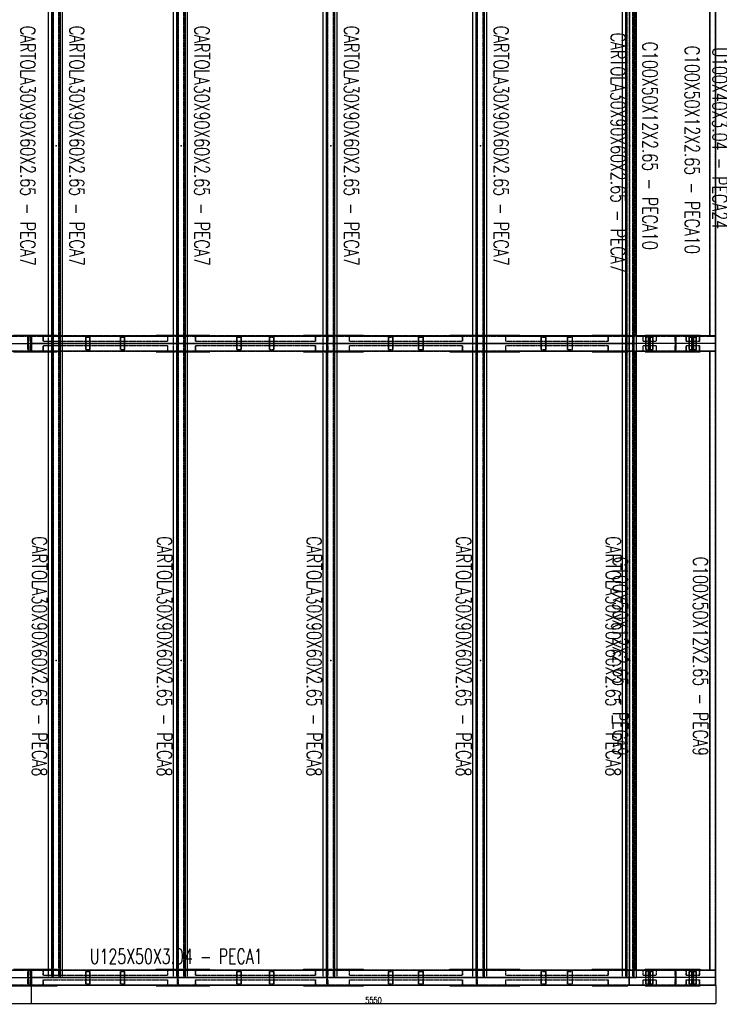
# Model space of a CAD drawing. Header units: feet. Extents: x -13577 to 173285, y -65833 to 34873.
# Tile 54 of 127: x 23670 to 29341, y 525 to 8500. Entities that reach past the tile are written whole.
import ezdxf
from ezdxf.enums import TextEntityAlignment as Align

# ---------------------------------------------------------------- set-up
doc = ezdxf.new("R2010")
doc.units = ezdxf.units.FT
doc.header["$LTSCALE"] = 10
doc.header["$MEASUREMENT"] = 0
doc.linetypes.add('HIDDEN', pattern=[0.375, 0.25, -0.125])
doc.layers.get('0').update_dxf_attribs({"linetype": 'CONTINUOUS'})
for name, color, linetype in [('FORIR', 4, 'CONTINUOUS'), ('G', 3, 'CONTINUOUS'), ('TR', 6, 'HIDDEN'), ('TXT1', 7, 'CONTINUOUS')]:
    doc.layers.add(name, color=color, linetype=linetype)
doc.styles.add('1', font='romans.shx', dxfattribs={"width": 0.7, "height": 50})
doc.dimstyles.get("Standard").update_dxf_attribs({"dimtxt": 50, "dimasz": 1, "dimexe": 1, "dimexo": 1, "dimgap": 1, "dimtad": 1, "dimdec": 0, "dimdsep": 46, "dimtxsty": '1', "dimblk": 'ARCHTICK', "dimcen": 3, "dimclrd": 1, "dimclre": 1, "dimclrt": 3, "dimadec": 0, "dimazin": 0, "dimtfac": 1, "dimtdec": 0, "dimtix": 1, "dimtmove": 0, "dimatfit": 3, "dimfxl": 0, "dimtolj": 1, "dimarcsym": 0})

# ---------------------------------------------------------------- blocks, each defined once
blk = doc.blocks.new('3D_INFOM')
blk.add_point((0, 0))
at = {"layer": 'FORIR', "flags": 1}
for tag, p in [('MARK', (7.55, -4.31)), ('NUM_DIS', (7.55, -11.68)), ('NOT_PEZ', (45.73, -11.68)), ('QTA_PEZ', (7.55, -18.55)), ('TIP_PEZ', (45.73, -18.55)), ('TRA_PEZ', (7.55, -26.33)), ('COS_PEZ', (45.73, -26.33)), ('DES_PEZ', (7.55, -33.75))]:
    blk.add_attdef(tag, p, '', height=5, dxfattribs=at)
blk = doc.blocks.new('_ArchTick')
at = {"color": 0, "linetype": 'ByBlock', "const_width": 0.15}
blk.add_lwpolyline([(-0.5, -0.5), (0.5, 0.5)], dxfattribs=at)

msp = doc.modelspace()

# ---------------------------------------------------------------- linework, layer by layer
for p, q in [((18913.2, 5878.7), (23763.2, 5878.7)), ((18913.2, 5878.7), (23763.2, 5878.7)), ((22550.7, 5878.7), (23763.2, 5878.7)), ((23763.2, 5878.7), (24975.7, 5878.7)), ((23763.2, 5878.7), (23763.2, 5878.7)), ((23763.2, 5878.7), (28613.2, 5878.7)), ((28613.2, 5878.7), (23763.2, 5878.7)), ((24975.7, 5878.7), (26188.2, 5878.7)), ((24975.7, 5878.7), (24975.7, 5878.7)), ((26188.2, 5878.7), (27400.7, 5878.7)), ((26188.2, 5878.7), (26188.2, 5878.7)), ((27400.7, 5878.7), (28613.2, 5878.7)), ((27400.7, 5878.7), (27400.7, 5878.7)), ((28963.2, 5878.7), (28613.2, 5878.7)), ((29313.2, 5878.7), (28613.2, 5878.7)), ((29313.2, 5878.7), (28613.2, 5878.7)), ((28963.2, 5878.7), (28963.2, 5878.7)), ((29313.2, 5878.7), (28963.2, 5878.7)), ((18913.2, 741.2), (23763.2, 741.2)), ((18913.2, 741.2), (23763.2, 741.2)), ((22550.7, 741.2), (23763.2, 741.2)), ((23763.2, 741.2), (24975.7, 741.2)), ((23763.2, 741.2), (23763.2, 741.2)), ((23763.2, 741.2), (28613.2, 741.2)), ((28613.2, 741.2), (23763.2, 741.2)), ((24975.7, 741.2), (26188.2, 741.2)), ((24975.7, 741.2), (24975.7, 741.2)), ((26188.2, 741.2), (27400.7, 741.2)), ((26188.2, 741.2), (26188.2, 741.2)), ((27400.7, 741.2), (28613.2, 741.2)), ((27400.7, 741.2), (27400.7, 741.2)), ((28963.2, 741.2), (28613.2, 741.2)), ((29313.2, 741.2), (28613.2, 741.2)), ((29313.2, 741.2), (28613.2, 741.2)), ((28963.2, 741.2), (28963.2, 741.2)), ((29313.2, 741.2), (28963.2, 741.2))]:
    msp.add_line(p, q)
at = {"layer": 'G'}
for p, q in [((29313.2, 678.7), (29313.2, 31756.2)), ((23940.4, 741.2), (23940.4, 31693.7)), ((24000.1, 741.2), (24000.1, 31693.7)), ((24953.8, 741.2), (24953.8, 31693.7)), ((25013.5, 741.2), (25013.5, 31693.7)), ((26166.3, 741.2), (26166.3, 31693.7)), ((26226, 741.2), (26226, 31693.7)), ((27378.8, 741.2), (27378.8, 31693.7)), ((27438.5, 741.2), (27438.5, 31693.7)), ((28591.3, 741.2), (28591.3, 31693.7)), ((28651, 741.2), (28651, 31693.7)), ((28669.2, 741.2), (28669.2, 31693.7)), ((23904.6, 5941.2), (23904.6, 9016.2)), ((23904.9, 5941.2), (23904.9, 9016.2)), ((23931.7, 5941.2), (23931.7, 9016.2)), ((24018.2, 5941.2), (24018.2, 9016.2)), ((24918.1, 5941.2), (24918.1, 9016.2)), ((24918.4, 5941.2), (24918.4, 9016.2)), ((24945.2, 5941.2), (24945.2, 9016.2)), ((25031.7, 5941.2), (25031.7, 9016.2)), ((26130.6, 5941.2), (26130.6, 9016.2)), ((26130.9, 5941.2), (26130.9, 9016.2)), ((26157.7, 5941.2), (26157.7, 9016.2)), ((26244.2, 5941.2), (26244.2, 9016.2)), ((27343.1, 5941.2), (27343.1, 9016.2)), ((27343.4, 5941.2), (27343.4, 9016.2)), ((27370.2, 5941.2), (27370.2, 9016.2)), ((27456.7, 5941.2), (27456.7, 9016.2)), ((28555.6, 5941.2), (28555.6, 9016.2)), ((28555.9, 5941.2), (28555.9, 9016.2)), ((28582.7, 5941.2), (28582.7, 9016.2)), ((29263.2, 5938.2), (29263.2, 9019.2)), ((23619.9, 5946.2), (23904.6, 5946.2)), ((23758.3, 5816.2), (23758.3, 5941.2)), ((23758.3, 5941.2), (23768.2, 5941.2)), ((23758.6, 5938.2), (23767.9, 5938.2)), ((23758.6, 5819.2), (23758.6, 5938.2)), ((23758.6, 5938), (23767.9, 5938)), ((23763.2, 5938.2), (23763.2, 5946.2)), ((23763.2, 5819.4), (23763.2, 5938)), ((23767.9, 5819.2), (23767.9, 5938.2)), ((23768.2, 5816.2), (23768.2, 5941.2)), ((24776.2, 5941.2), (24776.2, 5946.2)), ((24776.2, 5946.2), (24918.1, 5946.2)), ((24791.1, 5941.2), (24791.1, 5946.2)), ((25031.7, 5946.2), (25210.7, 5946.2)), ((25210.7, 5941.2), (25210.7, 5946.2)), ((25969.9, 5941.2), (25969.9, 5946.2)), ((25969.9, 5946.2), (26130.6, 5946.2)), ((25984.9, 5941.2), (25984.9, 5946.2)), ((26244.2, 5946.2), (26457.6, 5946.2)), ((26457.6, 5941.2), (26457.6, 5946.2)), ((27157.3, 5941.2), (27157.3, 5946.2)), ((27157.3, 5946.2), (27343.1, 5946.2)), ((27172.2, 5941.2), (27172.2, 5946.2)), ((27438.5, 5941.2), (28613.2, 5941.2)), ((27456.7, 5946.2), (27723.9, 5946.2)), ((27723.9, 5941.2), (27723.9, 5946.2)), ((28310.4, 5941.2), (28310.4, 5946.2)), ((28310.4, 5946.2), (28555.6, 5946.2)), ((28325.4, 5941.2), (28325.4, 5946.2)), ((28669.2, 5941.2), (29313.2, 5941.2)), ((28740.2, 5941.2), (28740.2, 5946.2)), ((28740.2, 5946.2), (29186.2, 5946.2)), ((28990.2, 5941.2), (28990.2, 5946.2)), ((29186.2, 5941.2), (29186.2, 5946.2)), ((29263.2, 5938.2), (29310.2, 5938.2)), ((29310.2, 5819.2), (29310.2, 5938.2)), ((23931.7, 5878.7), (24000.1, 5878.7)), ((24945.2, 5878.7), (25013.5, 5878.7)), ((26157.7, 5878.7), (26226, 5878.7)), ((27370.2, 5878.7), (27438.5, 5878.7)), ((28582.7, 5878.7), (28669.2, 5878.7)), ((23619.9, 5811.2), (23904.6, 5811.2)), ((23758.3, 5816.2), (23768.2, 5816.2)), ((23758.6, 5819.4), (23767.9, 5819.4)), ((23758.6, 5819.2), (23767.9, 5819.2)), ((23763.2, 5811.2), (23763.2, 5819.2)), ((23904.6, 803.7), (23904.6, 5816.2)), ((23904.9, 803.7), (23904.9, 5816.2)), ((23931.7, 803.7), (23931.7, 5816.2)), ((24018.2, 803.7), (24018.2, 5816.2)), ((24776.2, 5811.2), (24776.2, 5816.2)), ((24776.2, 5811.2), (24918.1, 5811.2)), ((24791.1, 5811.2), (24791.1, 5816.2)), ((24918.1, 803.7), (24918.1, 5816.2)), ((24918.4, 803.7), (24918.4, 5816.2)), ((24945.2, 803.7), (24945.2, 5816.2)), ((25031.7, 803.7), (25031.7, 5816.2)), ((25031.7, 5811.2), (25210.7, 5811.2)), ((25210.7, 5811.2), (25210.7, 5816.2)), ((25969.9, 5811.2), (25969.9, 5816.2)), ((25969.9, 5811.2), (26130.6, 5811.2)), ((25984.9, 5811.2), (25984.9, 5816.2)), ((26130.6, 803.7), (26130.6, 5816.2)), ((26130.9, 803.7), (26130.9, 5816.2)), ((26157.7, 803.7), (26157.7, 5816.2)), ((26244.2, 803.7), (26244.2, 5816.2)), ((26244.2, 5811.2), (26457.6, 5811.2)), ((26457.6, 5811.2), (26457.6, 5816.2)), ((27157.3, 5811.2), (27157.3, 5816.2)), ((27157.3, 5811.2), (27343.1, 5811.2)), ((27172.2, 5811.2), (27172.2, 5816.2)), ((27343.1, 803.7), (27343.1, 5816.2)), ((27343.4, 803.7), (27343.4, 5816.2)), ((27370.2, 803.7), (27370.2, 5816.2)), ((27438.5, 5816.2), (28613.2, 5816.2)), ((27456.7, 803.7), (27456.7, 5816.2)), ((27456.7, 5811.2), (27723.9, 5811.2)), ((27723.9, 5811.2), (27723.9, 5816.2)), ((28310.4, 5811.2), (28310.4, 5816.2)), ((28310.4, 5811.2), (28555.6, 5811.2)), ((28325.4, 5811.2), (28325.4, 5816.2)), ((28555.6, 803.7), (28555.6, 5816.2)), ((28555.9, 803.7), (28555.9, 5816.2)), ((28582.7, 803.7), (28582.7, 5816.2)), ((28669.2, 5816.2), (29313.2, 5816.2)), ((28740.2, 5811.2), (28740.2, 5816.2)), ((28740.2, 5811.2), (29186.2, 5811.2)), ((28990.2, 5811.2), (28990.2, 5816.2)), ((29186.2, 5811.2), (29186.2, 5816.2)), ((29263.2, 5819.2), (29310.2, 5819.2)), ((29263.2, 800.6), (29263.2, 5819.2)), ((23619.9, 808.7), (23904.6, 808.7)), ((23758.3, 678.7), (23758.3, 803.7)), ((23758.3, 803.7), (23768.2, 803.7)), ((23758.6, 681.7), (23758.6, 800.6)), ((23758.6, 800.6), (23767.9, 800.6)), ((23758.6, 800.5), (23767.9, 800.5)), ((23763.2, 800.6), (23763.2, 808.7)), ((23763.2, 681.9), (23763.2, 800.5)), ((23767.9, 681.7), (23767.9, 800.6)), ((23768.2, 678.7), (23768.2, 803.7)), ((24776.2, 808.7), (24918.1, 808.7)), ((24776.2, 803.7), (24776.2, 808.7)), ((24791.1, 803.7), (24791.1, 808.7)), ((25031.7, 808.7), (25210.7, 808.7)), ((25210.7, 803.7), (25210.7, 808.7)), ((25969.9, 808.7), (26130.6, 808.7)), ((25969.9, 803.7), (25969.9, 808.7)), ((25984.9, 803.7), (25984.9, 808.7)), ((26244.2, 808.7), (26457.6, 808.7)), ((26457.6, 803.7), (26457.6, 808.7)), ((27157.3, 808.7), (27343.1, 808.7)), ((27157.3, 803.7), (27157.3, 808.7)), ((27172.2, 803.7), (27172.2, 808.7)), ((27438.5, 803.7), (28613.2, 803.7)), ((27456.7, 808.7), (27723.9, 808.7)), ((27723.9, 803.7), (27723.9, 808.7)), ((28310.4, 808.7), (28555.6, 808.7)), ((28310.4, 803.7), (28310.4, 808.7)), ((28325.4, 803.7), (28325.4, 808.7)), ((28669.2, 803.7), (29313.2, 803.7)), ((28740.2, 808.7), (29186.2, 808.7)), ((28740.2, 803.7), (28740.2, 808.7)), ((28990.2, 803.7), (28990.2, 808.7)), ((29186.2, 803.7), (29186.2, 808.7)), ((29263.2, 800.6), (29310.2, 800.6)), ((29310.2, 681.7), (29310.2, 800.6)), ((23931.7, 741.2), (24000.1, 741.2)), ((24945.2, 741.2), (25013.5, 741.2)), ((26157.7, 741.2), (26226, 741.2)), ((27370.2, 741.2), (27438.5, 741.2)), ((28582.7, 741.2), (28669.2, 741.2)), ((28613.2, 678.7), (28613.2, 741.2)), ((28614.2, 678.7), (28614.2, 741.2)), ((18213.2, 678.7), (29313.2, 678.7)), ((23552.3, 673.7), (23974.2, 673.7)), ((23758.6, 681.9), (23767.9, 681.9)), ((23758.6, 681.7), (23767.9, 681.7)), ((23763.2, 673.7), (23763.2, 681.7)), ((23915.5, 673.7), (23915.5, 678.7)), ((23974.2, 673.7), (23974.2, 678.7)), ((24776.2, 673.7), (24776.2, 678.7)), ((24776.2, 673.7), (25210.7, 673.7)), ((24791.1, 673.7), (24791.1, 678.7)), ((25020, 673.7), (25020, 678.7)), ((25210.7, 673.7), (25210.7, 678.7)), ((25969.9, 673.7), (25969.9, 678.7)), ((25969.9, 673.7), (26457.6, 673.7)), ((25984.9, 673.7), (25984.9, 678.7)), ((26233.6, 673.7), (26233.6, 678.7)), ((26457.6, 673.7), (26457.6, 678.7)), ((27157.3, 673.7), (27157.3, 678.7)), ((27157.3, 673.7), (27723.9, 673.7)), ((27172.2, 673.7), (27172.2, 678.7)), ((27445.8, 673.7), (27445.8, 678.7)), ((27723.9, 673.7), (27723.9, 678.7)), ((28310.4, 673.7), (28310.4, 678.7)), ((28310.4, 673.7), (28599, 673.7)), ((28325.4, 673.7), (28325.4, 678.7)), ((28599, 673.7), (28599, 678.7)), ((28740.2, 673.7), (28740.2, 678.7)), ((28740.2, 673.7), (29186.2, 673.7)), ((28990.2, 673.7), (28990.2, 678.7)), ((29186.2, 673.7), (29186.2, 678.7)), ((29263.2, 681.7), (29310.2, 681.7)), ((29263.2, 678.7), (29263.2, 681.7))]:
    msp.add_line(p, q, dxfattribs=at)
at = {"layer": 'TR'}
for p, q in [((23934.4, 741.2), (23934.4, 31693.7)), ((23943.1, 741.2), (23943.1, 31693.7)), ((23988.1, 741.2), (23988.1, 31693.7)), ((23991.4, 741.2), (23991.4, 31693.7)), ((23996.7, 741.2), (23996.7, 31693.7)), ((24017.9, 741.2), (24017.9, 31693.7)), ((24947.9, 741.2), (24947.9, 31693.7)), ((24956.6, 741.2), (24956.6, 31693.7)), ((25001.6, 741.2), (25001.6, 31693.7)), ((25004.9, 741.2), (25004.9, 31693.7)), ((25010.2, 741.2), (25010.2, 31693.7)), ((25031.4, 741.2), (25031.4, 31693.7)), ((26160.4, 741.2), (26160.4, 31693.7)), ((26169.1, 741.2), (26169.1, 31693.7)), ((26214.1, 741.2), (26214.1, 31693.7)), ((26217.4, 741.2), (26217.4, 31693.7)), ((26222.7, 741.2), (26222.7, 31693.7)), ((26243.9, 741.2), (26243.9, 31693.7)), ((27372.9, 741.2), (27372.9, 31693.7)), ((27381.6, 741.2), (27381.6, 31693.7)), ((27426.6, 741.2), (27426.6, 31693.7)), ((27429.9, 741.2), (27429.9, 31693.7)), ((27435.2, 741.2), (27435.2, 31693.7)), ((27456.4, 741.2), (27456.4, 31693.7)), ((28585.4, 741.2), (28585.4, 31693.7)), ((28594.1, 741.2), (28594.1, 31693.7)), ((28613.2, 741.2), (28613.2, 31693.7)), ((28639.1, 741.2), (28639.1, 31693.7)), ((28642.4, 741.2), (28642.4, 31693.7)), ((28647.7, 741.2), (28647.7, 31693.7)), ((28668.9, 741.2), (28668.9, 31693.7)), ((28615.9, 5941.2), (28615.9, 9016.2)), ((28660.6, 5941.2), (28660.6, 9016.2)), ((28663.2, 5941.2), (28663.2, 9016.2)), ((29265.9, 5941.2), (29265.9, 9016.2)), ((29310.6, 5941.2), (29310.6, 9016.2)), ((18263.2, 5938.2), (23758.6, 5938.2)), ((20085.9, 5941.2), (23758.3, 5941.2)), ((23736.2, 5941.2), (23736.2, 5946.2)), ((23736.2, 5928.7), (23741.2, 5928.7)), ((23736.2, 5828.7), (23736.2, 5928.7)), ((23741.2, 5816.2), (23741.2, 5941.2)), ((23744.4, 5938), (23758.6, 5938)), ((23744.4, 5897.2), (23744.4, 5938)), ((23763.2, 5938), (23763.2, 5938.2)), ((23767.9, 5938.2), (29263.2, 5938.2)), ((23767.9, 5938), (23785.2, 5938)), ((23768.2, 5941.2), (27438.5, 5941.2)), ((23785.2, 5938), (23785.2, 5941.2)), ((23790.2, 5941.2), (23790.2, 5946.2)), ((23861.1, 5897.2), (23861.1, 5941.2)), ((23862.8, 5938), (24894, 5938)), ((23862.8, 5897.2), (23862.8, 5938)), ((23884.6, 5938), (23884.6, 5941.2)), ((23904.6, 5946.2), (23974.2, 5946.2)), ((23904.6, 5816.2), (23904.6, 5941.2)), ((23904.9, 5816.2), (23904.9, 5941.2)), ((23912.5, 5941.2), (23912.5, 5946.2)), ((23915.5, 5941.2), (23915.5, 5946.2)), ((23931.7, 5816.2), (23931.7, 5941.2)), ((23974.2, 5941.2), (23974.2, 5946.2)), ((24018.2, 5816.2), (24018.2, 5941.2)), ((24206.2, 5928.7), (24242.7, 5928.7)), ((24206.2, 5828.7), (24206.2, 5928.7)), ((24208.9, 5828.7), (24208.9, 5928.7)), ((24240.1, 5828.7), (24240.1, 5928.7)), ((24242.7, 5828.7), (24242.7, 5928.7)), ((24486.3, 5928.7), (24522.8, 5928.7)), ((24486.3, 5828.7), (24486.3, 5928.7)), ((24489, 5828.7), (24489, 5928.7)), ((24520.1, 5828.7), (24520.1, 5928.7)), ((24522.8, 5828.7), (24522.8, 5928.7)), ((24870.6, 5897.2), (24870.6, 5941.2)), ((24872.3, 5897.2), (24872.3, 5938)), ((24894, 5938), (24894, 5941.2)), ((24918.1, 5946.2), (25031.7, 5946.2)), ((24918.1, 5816.2), (24918.1, 5941.2)), ((24918.4, 5816.2), (24918.4, 5941.2)), ((24945.2, 5816.2), (24945.2, 5941.2)), ((24945.7, 5941.2), (24945.7, 5946.2)), ((24948.7, 5928.7), (24953.7, 5928.7)), ((24948.7, 5828.7), (24948.7, 5928.7)), ((24953.7, 5816.2), (24953.7, 5941.2)), ((24956.9, 5938), (24997.7, 5938)), ((24956.9, 5897.2), (24956.9, 5938)), ((24997.7, 5938), (24997.7, 5941.2)), ((25005.1, 5941.2), (25005.1, 5946.2)), ((25020, 5941.2), (25020, 5946.2)), ((25031.7, 5816.2), (25031.7, 5941.2)), ((25096.7, 5897.2), (25096.7, 5941.2)), ((25098.2, 5938), (26089.3, 5938)), ((25098.2, 5897.2), (25098.2, 5938)), ((25117.3, 5938), (25117.3, 5941.2)), ((25430.2, 5928.7), (25467.8, 5928.7)), ((25430.2, 5828.7), (25430.2, 5928.7)), ((25432.5, 5828.7), (25432.5, 5928.7)), ((25465.5, 5828.7), (25465.5, 5928.7)), ((25467.8, 5828.7), (25467.8, 5928.7)), ((25695.2, 5928.7), (25732.9, 5928.7)), ((25695.2, 5828.7), (25695.2, 5928.7)), ((25697.6, 5828.7), (25697.6, 5928.7)), ((25730.6, 5828.7), (25730.6, 5928.7)), ((25732.9, 5828.7), (25732.9, 5928.7)), ((26068.7, 5897.2), (26068.7, 5941.2)), ((26070.2, 5897.2), (26070.2, 5938)), ((26089.3, 5938), (26089.3, 5941.2)), ((26130.6, 5946.2), (26244.2, 5946.2)), ((26130.6, 5816.2), (26130.6, 5941.2)), ((26130.9, 5816.2), (26130.9, 5941.2)), ((26161.2, 5928.7), (26166.2, 5928.7)), ((26161.2, 5828.7), (26161.2, 5928.7)), ((26166.2, 5816.2), (26166.2, 5941.2)), ((26169.4, 5897.2), (26169.4, 5938)), ((26169.4, 5938), (26210.2, 5938)), ((26210.2, 5938), (26210.2, 5941.2)), ((26218.7, 5941.2), (26218.7, 5946.2)), ((26233.6, 5941.2), (26233.6, 5946.2)), ((26244.2, 5816.2), (26244.2, 5941.2)), ((26343.4, 5897.2), (26343.4, 5941.2)), ((26344.6, 5938), (27277.6, 5938)), ((26344.6, 5897.2), (26344.6, 5938)), ((26360.7, 5938), (26360.7, 5941.2)), ((26659.3, 5928.7), (26698, 5928.7)), ((26659.3, 5828.7), (26659.3, 5928.7)), ((26661.2, 5828.7), (26661.2, 5928.7)), ((26696, 5828.7), (26696, 5928.7)), ((26698, 5828.7), (26698, 5928.7)), ((26903.6, 5928.7), (26942.4, 5928.7)), ((26903.6, 5828.7), (26903.6, 5928.7)), ((26905.6, 5828.7), (26905.6, 5928.7)), ((26940.4, 5828.7), (26940.4, 5928.7)), ((26942.4, 5828.7), (26942.4, 5928.7)), ((27260.2, 5897.2), (27260.2, 5941.2)), ((27261.5, 5897.2), (27261.5, 5938)), ((27277.6, 5938), (27277.6, 5941.2)), ((27343.1, 5946.2), (27456.7, 5946.2)), ((27343.1, 5816.2), (27343.1, 5941.2)), ((27343.4, 5816.2), (27343.4, 5941.2)), ((27370.2, 5816.2), (27370.2, 5941.2)), ((27373.7, 5928.7), (27378.7, 5928.7)), ((27373.7, 5828.7), (27373.7, 5928.7)), ((27373.9, 5941.2), (27373.9, 5946.2)), ((27378.7, 5816.2), (27378.7, 5941.2)), ((27381.9, 5938), (27422.7, 5938)), ((27381.9, 5897.2), (27381.9, 5938)), ((27422.7, 5938), (27422.7, 5941.2)), ((27430.9, 5941.2), (27430.9, 5946.2)), ((27445.8, 5941.2), (27445.8, 5946.2)), ((27456.7, 5816.2), (27456.7, 5941.2)), ((27610.1, 5897.2), (27610.1, 5941.2)), ((27611.1, 5938), (28454.9, 5938)), ((27611.1, 5897.2), (27611.1, 5938)), ((27623.9, 5938), (27623.9, 5941.2)), ((27898.2, 5928.7), (27937.8, 5928.7)), ((27898.2, 5828.7), (27898.2, 5928.7)), ((27899.8, 5828.7), (27899.8, 5928.7)), ((27936.2, 5828.7), (27936.2, 5928.7)), ((27937.8, 5828.7), (27937.8, 5928.7)), ((28111.9, 5928.7), (28151.4, 5928.7)), ((28111.9, 5828.7), (28111.9, 5928.7)), ((28113.4, 5828.7), (28113.4, 5928.7)), ((28149.9, 5828.7), (28149.9, 5928.7)), ((28151.4, 5828.7), (28151.4, 5928.7)), ((28441.1, 5897.2), (28441.1, 5941.2)), ((28442.1, 5897.2), (28442.1, 5938)), ((28454.9, 5938), (28454.9, 5941.2)), ((28555.6, 5946.2), (28599, 5946.2)), ((28555.6, 5816.2), (28555.6, 5941.2)), ((28555.9, 5816.2), (28555.9, 5941.2)), ((28563.2, 5938.2), (28563.2, 5941.2)), ((28582.7, 5816.2), (28582.7, 5941.2)), ((28584.1, 5941.2), (28584.1, 5946.2)), ((28599, 5941.2), (28599, 5946.2)), ((28609.3, 5938.2), (28609.3, 5941.2)), ((28610.2, 5819.2), (28610.2, 5938.2)), ((28613.2, 5941.2), (28669.2, 5941.2)), ((28613.9, 5819.2), (28613.9, 5938.2)), ((28614.2, 5878.7), (28614.2, 5941.2)), ((28723.1, 5897.2), (28723.1, 5941.2)), ((28724.7, 5938), (28853.4, 5938)), ((28724.7, 5897.2), (28724.7, 5938)), ((28744.9, 5938), (28744.9, 5941.2)), ((28746.6, 5928.7), (28805.6, 5928.7)), ((28746.6, 5828.7), (28746.6, 5928.7)), ((28749.1, 5828.7), (28749.1, 5928.7)), ((28768.3, 5828.7), (28768.3, 5928.7)), ((28770.8, 5828.7), (28770.8, 5928.7)), ((28781.4, 5828.7), (28781.4, 5928.7)), ((28783.8, 5828.7), (28783.8, 5928.7)), ((28803.1, 5828.7), (28803.1, 5928.7)), ((28805.6, 5828.7), (28805.6, 5928.7)), ((28831.6, 5897.2), (28831.6, 5941.2)), ((28833.2, 5897.2), (28833.2, 5938)), ((28853.4, 5938), (28853.4, 5941.2)), ((28936.2, 5941.2), (28936.2, 5946.2)), ((28941.2, 5938), (28941.2, 5941.2)), ((28941.2, 5938), (28982, 5938)), ((28982, 5897.2), (28982, 5938)), ((28985.2, 5816.2), (28985.2, 5941.2)), ((28985.2, 5928.7), (28990.2, 5928.7)), ((28990.2, 5828.7), (28990.2, 5928.7)), ((29073.1, 5897.2), (29073.1, 5941.2)), ((29074.7, 5938), (29203.4, 5938)), ((29074.7, 5897.2), (29074.7, 5938)), ((29094.9, 5938), (29094.9, 5941.2)), ((29096.6, 5928.7), (29155.6, 5928.7)), ((29096.6, 5828.7), (29096.6, 5928.7)), ((29099.1, 5828.7), (29099.1, 5928.7)), ((29118.3, 5828.7), (29118.3, 5928.7)), ((29120.8, 5828.7), (29120.8, 5928.7)), ((29131.4, 5828.7), (29131.4, 5928.7)), ((29133.8, 5828.7), (29133.8, 5928.7)), ((29153.1, 5828.7), (29153.1, 5928.7)), ((29155.6, 5828.7), (29155.6, 5928.7)), ((29181.6, 5897.2), (29181.6, 5941.2)), ((29183.2, 5897.2), (29183.2, 5938)), ((29203.4, 5938), (29203.4, 5941.2)), ((29310.2, 5938.2), (29313.2, 5938.2)), ((29313.2, 5941.2), (29313.2, 5941.2)), ((23736.2, 5828.7), (23741.2, 5828.7)), ((23741.2, 5897.2), (23744.4, 5897.2)), ((23741.2, 5860.2), (23744.4, 5860.2)), ((23744.4, 5819.4), (23744.4, 5860.2)), ((23861.1, 5897.2), (24872.3, 5897.2)), ((23861.1, 5860.2), (24872.3, 5860.2)), ((23861.1, 5816.2), (23861.1, 5860.2)), ((23862.8, 5819.4), (23862.8, 5860.2)), ((23904.6, 5878.7), (23931.7, 5878.7)), ((24000.1, 5878.7), (24018.2, 5878.7)), ((24206.2, 5828.7), (24242.7, 5828.7)), ((24486.3, 5828.7), (24522.8, 5828.7)), ((24870.6, 5816.2), (24870.6, 5860.2)), ((24872.3, 5819.4), (24872.3, 5860.2)), ((24918.1, 5878.7), (24945.2, 5878.7)), ((24948.7, 5828.7), (24953.7, 5828.7)), ((24953.7, 5897.2), (24956.9, 5897.2)), ((24953.7, 5860.2), (24956.9, 5860.2)), ((24956.9, 5819.4), (24956.9, 5860.2)), ((25013.5, 5878.7), (25031.7, 5878.7)), ((25096.7, 5897.2), (26070.2, 5897.2)), ((25096.7, 5816.2), (25096.7, 5860.2)), ((25096.7, 5860.2), (26070.2, 5860.2)), ((25098.2, 5819.4), (25098.2, 5860.2)), ((25430.2, 5828.7), (25467.8, 5828.7)), ((25695.2, 5828.7), (25732.9, 5828.7)), ((26068.7, 5816.2), (26068.7, 5860.2)), ((26070.2, 5819.4), (26070.2, 5860.2)), ((26130.6, 5878.7), (26157.7, 5878.7)), ((26161.2, 5828.7), (26166.2, 5828.7)), ((26166.2, 5897.2), (26169.4, 5897.2)), ((26166.2, 5860.2), (26169.4, 5860.2)), ((26169.4, 5819.4), (26169.4, 5860.2)), ((26226, 5878.7), (26244.2, 5878.7)), ((26343.4, 5897.2), (27261.5, 5897.2)), ((26343.4, 5860.2), (27261.5, 5860.2)), ((26343.4, 5816.2), (26343.4, 5860.2)), ((26344.6, 5819.4), (26344.6, 5860.2)), ((26659.3, 5828.7), (26698, 5828.7)), ((26903.6, 5828.7), (26942.4, 5828.7)), ((27260.2, 5816.2), (27260.2, 5860.2)), ((27261.5, 5819.4), (27261.5, 5860.2)), ((27343.1, 5878.7), (27370.2, 5878.7)), ((27373.7, 5828.7), (27378.7, 5828.7)), ((27378.7, 5897.2), (27381.9, 5897.2)), ((27378.7, 5860.2), (27381.9, 5860.2)), ((27381.9, 5819.4), (27381.9, 5860.2)), ((27438.5, 5878.7), (27456.7, 5878.7)), ((27610.1, 5897.2), (28442.1, 5897.2)), ((27610.1, 5860.2), (28442.1, 5860.2)), ((27610.1, 5816.2), (27610.1, 5860.2)), ((27611.1, 5819.4), (27611.1, 5860.2)), ((27898.2, 5828.7), (27937.8, 5828.7)), ((28111.9, 5828.7), (28151.4, 5828.7)), ((28441.1, 5816.2), (28441.1, 5860.2)), ((28442.1, 5819.4), (28442.1, 5860.2)), ((28555.6, 5878.7), (28582.7, 5878.7)), ((28614.2, 5816.2), (28614.2, 5878.7)), ((28723.1, 5897.2), (28833.2, 5897.2)), ((28723.1, 5816.2), (28723.1, 5860.2)), ((28723.1, 5860.2), (28833.2, 5860.2)), ((28724.7, 5819.4), (28724.7, 5860.2)), ((28746.6, 5828.7), (28805.6, 5828.7)), ((28831.6, 5816.2), (28831.6, 5860.2)), ((28833.2, 5819.4), (28833.2, 5860.2)), ((28982, 5897.2), (28985.2, 5897.2)), ((28982, 5860.2), (28985.2, 5860.2)), ((28982, 5819.4), (28982, 5860.2)), ((28985.2, 5828.7), (28990.2, 5828.7)), ((29073.1, 5897.2), (29183.2, 5897.2)), ((29073.1, 5816.2), (29073.1, 5860.2)), ((29073.1, 5860.2), (29183.2, 5860.2)), ((29074.7, 5819.4), (29074.7, 5860.2)), ((29096.6, 5828.7), (29155.6, 5828.7)), ((29181.6, 5816.2), (29181.6, 5860.2)), ((29183.2, 5819.4), (29183.2, 5860.2)), ((18263.2, 5819.2), (23758.6, 5819.2)), ((20085.9, 5816.2), (23758.3, 5816.2)), ((23736.2, 5811.2), (23736.2, 5816.2)), ((23744.4, 5819.4), (23758.6, 5819.4)), ((23763.2, 5819.4), (23763.2, 5819.2)), ((23767.9, 5819.4), (23785.2, 5819.4)), ((23767.9, 5819.2), (29263.2, 5819.2)), ((23768.2, 5816.2), (27438.5, 5816.2)), ((23785.2, 5816.2), (23785.2, 5819.4)), ((23790.2, 5811.2), (23790.2, 5816.2)), ((23862.8, 5819.4), (24894, 5819.4)), ((23884.6, 5816.2), (23884.6, 5819.4)), ((23904.6, 5811.2), (23974.2, 5811.2)), ((23912.5, 5811.2), (23912.5, 5816.2)), ((23915.5, 5811.2), (23915.5, 5816.2)), ((23974.2, 5811.2), (23974.2, 5816.2)), ((24894, 5816.2), (24894, 5819.4)), ((24918.1, 5811.2), (25031.7, 5811.2)), ((24945.7, 5811.2), (24945.7, 5816.2)), ((24956.9, 5819.4), (24997.7, 5819.4)), ((24997.7, 5816.2), (24997.7, 5819.4)), ((25005.1, 5811.2), (25005.1, 5816.2)), ((25020, 5811.2), (25020, 5816.2)), ((25098.2, 5819.4), (26089.3, 5819.4)), ((25117.3, 5816.2), (25117.3, 5819.4)), ((26089.3, 5816.2), (26089.3, 5819.4)), ((26130.6, 5811.2), (26244.2, 5811.2)), ((26169.4, 5819.4), (26210.2, 5819.4)), ((26210.2, 5816.2), (26210.2, 5819.4)), ((26218.7, 5811.2), (26218.7, 5816.2)), ((26233.6, 5811.2), (26233.6, 5816.2)), ((26344.6, 5819.4), (27277.6, 5819.4)), ((26360.7, 5816.2), (26360.7, 5819.4)), ((27277.6, 5816.2), (27277.6, 5819.4)), ((27343.1, 5811.2), (27456.7, 5811.2)), ((27373.9, 5811.2), (27373.9, 5816.2)), ((27381.9, 5819.4), (27422.7, 5819.4)), ((27422.7, 5816.2), (27422.7, 5819.4)), ((27430.9, 5811.2), (27430.9, 5816.2)), ((27445.8, 5811.2), (27445.8, 5816.2)), ((27611.1, 5819.4), (28454.9, 5819.4)), ((27623.9, 5816.2), (27623.9, 5819.4)), ((28454.9, 5816.2), (28454.9, 5819.4)), ((28555.6, 5811.2), (28599, 5811.2)), ((28563.2, 5816.2), (28563.2, 5819.2)), ((28584.1, 5811.2), (28584.1, 5816.2)), ((28599, 5811.2), (28599, 5816.2)), ((28609.3, 5816.2), (28609.3, 5819.2)), ((28613.2, 5816.2), (28669.2, 5816.2)), ((28615.9, 803.7), (28615.9, 5816.2)), ((28660.6, 803.7), (28660.6, 5816.2)), ((28663.2, 803.7), (28663.2, 5816.2)), ((28724.7, 5819.4), (28853.4, 5819.4)), ((28744.9, 5816.2), (28744.9, 5819.4)), ((28853.4, 5816.2), (28853.4, 5819.4)), ((28936.2, 5811.2), (28936.2, 5816.2)), ((28941.2, 5819.4), (28982, 5819.4)), ((28941.2, 5816.2), (28941.2, 5819.4)), ((29074.7, 5819.4), (29203.4, 5819.4)), ((29094.9, 5816.2), (29094.9, 5819.4)), ((29203.4, 5816.2), (29203.4, 5819.4)), ((29265.9, 803.7), (29265.9, 5816.2)), ((29310.2, 5819.2), (29313.2, 5819.2)), ((29310.6, 803.7), (29310.6, 5816.2)), ((18263.2, 800.6), (23758.6, 800.6)), ((20085.9, 803.7), (23758.3, 803.7)), ((23736.2, 803.7), (23736.2, 808.7)), ((23741.2, 678.7), (23741.2, 803.7)), ((23744.4, 759.7), (23744.4, 800.5)), ((23744.4, 800.5), (23758.6, 800.5)), ((23763.2, 800.5), (23763.2, 800.6)), ((23767.9, 800.6), (29263.2, 800.6)), ((23767.9, 800.5), (23785.2, 800.5)), ((23768.2, 803.7), (27438.5, 803.7)), ((23785.2, 800.5), (23785.2, 803.7)), ((23790.2, 803.7), (23790.2, 808.7)), ((23861.1, 759.7), (23861.1, 803.7)), ((23862.8, 759.7), (23862.8, 800.5)), ((23862.8, 800.5), (24894, 800.5)), ((23884.6, 800.5), (23884.6, 803.7)), ((23904.6, 808.7), (23974.2, 808.7)), ((23904.6, 741.2), (23904.6, 803.7)), ((23904.9, 741.2), (23904.9, 803.7)), ((23912.5, 803.7), (23912.5, 808.7)), ((23915.5, 803.7), (23915.5, 808.7)), ((23931.7, 741.2), (23931.7, 803.7)), ((23974.2, 803.7), (23974.2, 808.7)), ((24018.2, 741.2), (24018.2, 803.7)), ((24870.6, 759.7), (24870.6, 803.7)), ((24872.3, 759.7), (24872.3, 800.5)), ((24894, 800.5), (24894, 803.7)), ((24918.1, 808.7), (25031.7, 808.7)), ((24918.1, 741.2), (24918.1, 803.7)), ((24918.4, 741.2), (24918.4, 803.7)), ((24945.2, 741.2), (24945.2, 803.7)), ((24945.7, 803.7), (24945.7, 808.7)), ((24953.7, 678.7), (24953.7, 803.7)), ((24956.9, 759.7), (24956.9, 800.5)), ((24956.9, 800.5), (24997.7, 800.5)), ((24997.7, 800.5), (24997.7, 803.7)), ((25005.1, 803.7), (25005.1, 808.7)), ((25020, 803.7), (25020, 808.7)), ((25031.7, 741.2), (25031.7, 803.7)), ((25096.7, 759.7), (25096.7, 803.7)), ((25098.2, 759.7), (25098.2, 800.5)), ((25098.2, 800.5), (26089.3, 800.5)), ((25117.3, 800.5), (25117.3, 803.7)), ((26068.7, 759.7), (26068.7, 803.7)), ((26070.2, 759.7), (26070.2, 800.5)), ((26089.3, 800.5), (26089.3, 803.7)), ((26130.6, 808.7), (26244.2, 808.7)), ((26130.6, 741.2), (26130.6, 803.7)), ((26130.9, 741.2), (26130.9, 803.7)), ((26157.6, 741.2), (26157.7, 803.7)), ((26166.2, 678.7), (26166.2, 803.7)), ((26169.4, 759.7), (26169.4, 800.5)), ((26169.4, 800.5), (26210.2, 800.5)), ((26210.2, 800.5), (26210.2, 803.7)), ((26218.7, 803.7), (26218.7, 808.7)), ((26233.6, 803.7), (26233.6, 808.7)), ((26244.2, 741.2), (26244.2, 803.7)), ((26343.4, 759.7), (26343.4, 803.7)), ((26344.6, 759.7), (26344.6, 800.5)), ((26344.6, 800.5), (27277.6, 800.5)), ((26360.7, 800.5), (26360.7, 803.7)), ((27260.2, 759.7), (27260.2, 803.7)), ((27261.5, 759.7), (27261.5, 800.5)), ((27277.6, 800.5), (27277.6, 803.7)), ((27343.1, 808.7), (27456.7, 808.7)), ((27343.1, 741.2), (27343.1, 803.7)), ((27343.4, 741.2), (27343.4, 803.7)), ((27370.2, 741.2), (27370.2, 803.7)), ((27373.9, 803.7), (27373.9, 808.7)), ((27378.7, 678.7), (27378.7, 803.7)), ((27381.9, 759.7), (27381.9, 800.5)), ((27381.9, 800.5), (27422.7, 800.5)), ((27422.7, 800.5), (27422.7, 803.7)), ((27430.9, 803.7), (27430.9, 808.7)), ((27445.8, 803.7), (27445.8, 808.7)), ((27456.7, 741.2), (27456.7, 803.7)), ((27610.1, 759.7), (27610.1, 803.7)), ((27611.1, 759.7), (27611.1, 800.5)), ((27611.1, 800.5), (28454.9, 800.5)), ((27623.9, 800.5), (27623.9, 803.7)), ((28441.1, 759.7), (28441.1, 803.7)), ((28442.1, 759.7), (28442.1, 800.5)), ((28454.9, 800.5), (28454.9, 803.7)), ((28555.6, 808.7), (28599, 808.7)), ((28555.6, 741.2), (28555.6, 803.7)), ((28555.9, 741.2), (28555.9, 803.7)), ((28563.2, 800.6), (28563.2, 803.7)), ((28582.7, 741.2), (28582.7, 803.7)), ((28584.1, 803.7), (28584.1, 808.7)), ((28599, 803.7), (28599, 808.7)), ((28609.3, 800.6), (28609.3, 803.7)), ((28610.2, 681.7), (28610.2, 800.6)), ((28613.2, 803.7), (28669.2, 803.7)), ((28613.9, 681.7), (28613.9, 800.6)), ((28614.2, 741.2), (28614.2, 803.7)), ((28723.1, 759.7), (28723.1, 803.7)), ((28724.7, 759.7), (28724.7, 800.5)), ((28724.7, 800.5), (28853.4, 800.5)), ((28744.9, 800.5), (28744.9, 803.7)), ((28831.6, 759.7), (28831.6, 803.7)), ((28833.2, 759.7), (28833.2, 800.5)), ((28853.4, 800.5), (28853.4, 803.7)), ((28936.2, 803.7), (28936.2, 808.7)), ((28941.2, 800.5), (28941.2, 803.7)), ((28941.2, 800.5), (28982, 800.5)), ((28982, 759.7), (28982, 800.5)), ((28985.2, 678.7), (28985.2, 803.7)), ((29073.1, 759.7), (29073.1, 803.7)), ((29074.7, 759.7), (29074.7, 800.5)), ((29074.7, 800.5), (29203.4, 800.5)), ((29094.9, 800.5), (29094.9, 803.7)), ((29181.6, 759.7), (29181.6, 803.7)), ((29183.2, 759.7), (29183.2, 800.5)), ((29203.4, 800.5), (29203.4, 803.7)), ((29310.2, 800.6), (29313.2, 800.6)), ((23736.2, 691.2), (23736.2, 791.2)), ((23736.2, 791.2), (23741.2, 791.2)), ((23741.2, 759.7), (23744.4, 759.7)), ((23741.2, 722.7), (23744.4, 722.7)), ((23744.4, 681.9), (23744.4, 722.7)), ((23861.1, 759.7), (24872.3, 759.7)), ((23861.1, 722.7), (24872.3, 722.7)), ((23861.1, 678.7), (23861.1, 722.7)), ((23862.8, 681.9), (23862.8, 722.7)), ((23904.6, 741.2), (23931.7, 741.2)), ((24000.1, 741.2), (24018.2, 741.2)), ((24206.2, 791.2), (24242.7, 791.2)), ((24206.2, 691.2), (24206.2, 791.2)), ((24208.9, 691.2), (24208.9, 791.2)), ((24240.1, 691.2), (24240.1, 791.2)), ((24242.7, 691.2), (24242.7, 791.2)), ((24486.3, 791.2), (24522.8, 791.2)), ((24486.3, 691.2), (24486.3, 791.2)), ((24489, 691.2), (24489, 791.2)), ((24520.1, 691.2), (24520.1, 791.2)), ((24522.8, 691.2), (24522.8, 791.2)), ((24870.6, 678.7), (24870.6, 722.7)), ((24872.3, 681.9), (24872.3, 722.7)), ((24918.1, 741.2), (24945.2, 741.2)), ((24948.7, 691.2), (24948.7, 791.2)), ((24948.7, 791.2), (24953.7, 791.2)), ((24953.7, 759.7), (24956.9, 759.7)), ((24953.7, 722.7), (24956.9, 722.7)), ((24956.9, 681.9), (24956.9, 722.7)), ((25013.5, 741.2), (25031.7, 741.2)), ((25096.7, 759.7), (26070.2, 759.7)), ((25096.7, 678.7), (25096.7, 722.7)), ((25096.7, 722.7), (26070.2, 722.7)), ((25098.2, 681.9), (25098.2, 722.7)), ((25430.2, 791.2), (25467.8, 791.2)), ((25430.2, 691.2), (25430.2, 791.2)), ((25432.5, 691.2), (25432.5, 791.2)), ((25465.5, 691.2), (25465.5, 791.2)), ((25467.8, 691.2), (25467.8, 791.2)), ((25695.2, 691.2), (25695.2, 791.2)), ((25695.2, 791.2), (25732.9, 791.2)), ((25697.6, 691.2), (25697.6, 791.2)), ((25730.6, 691.2), (25730.6, 791.2)), ((25732.9, 691.2), (25732.9, 791.2)), ((26068.7, 678.7), (26068.7, 722.7)), ((26070.2, 681.9), (26070.2, 722.7)), ((26130.6, 741.2), (26157.7, 741.2)), ((26161.2, 691.2), (26161.2, 791.2)), ((26161.2, 791.2), (26166.2, 791.2)), ((26166.2, 759.7), (26169.4, 759.7)), ((26166.2, 722.7), (26169.4, 722.7)), ((26169.4, 681.9), (26169.4, 722.7)), ((26226, 741.2), (26244.2, 741.2)), ((26343.4, 759.7), (27261.5, 759.7)), ((26343.4, 722.7), (27261.5, 722.7)), ((26343.4, 678.7), (26343.4, 722.7)), ((26344.6, 681.9), (26344.6, 722.7)), ((26659.3, 691.2), (26659.3, 791.2)), ((26659.3, 791.2), (26698, 791.2)), ((26661.2, 691.2), (26661.2, 791.2)), ((26696, 691.2), (26696, 791.2)), ((26698, 691.2), (26698, 791.2)), ((26903.6, 691.2), (26903.6, 791.2)), ((26903.6, 791.2), (26942.4, 791.2)), ((26905.6, 691.2), (26905.6, 791.2)), ((26940.4, 691.2), (26940.4, 791.2)), ((26942.4, 691.2), (26942.4, 791.2)), ((27260.2, 678.7), (27260.2, 722.7)), ((27261.5, 681.9), (27261.5, 722.7)), ((27343.1, 741.2), (27370.2, 741.2)), ((27373.7, 791.2), (27378.7, 791.2)), ((27373.7, 691.2), (27373.7, 791.2)), ((27378.7, 759.7), (27381.9, 759.7)), ((27378.7, 722.7), (27381.9, 722.7)), ((27381.9, 681.9), (27381.9, 722.7)), ((27438.5, 741.2), (27456.7, 741.2)), ((27610.1, 759.7), (28442.1, 759.7)), ((27610.1, 678.7), (27610.1, 722.7)), ((27610.1, 722.7), (28442.1, 722.7)), ((27611.1, 681.9), (27611.1, 722.7)), ((27898.2, 791.2), (27937.8, 791.2)), ((27898.2, 691.2), (27898.2, 791.2)), ((27899.8, 691.2), (27899.8, 791.2)), ((27936.2, 691.2), (27936.2, 791.2)), ((27937.8, 691.2), (27937.8, 791.2)), ((28111.9, 791.2), (28151.4, 791.2)), ((28111.9, 691.2), (28111.9, 791.2)), ((28113.4, 691.2), (28113.4, 791.2)), ((28149.9, 691.2), (28149.9, 791.2)), ((28151.4, 691.2), (28151.4, 791.2)), ((28441.1, 678.7), (28441.1, 722.7)), ((28442.1, 681.9), (28442.1, 722.7)), ((28555.6, 741.2), (28582.7, 741.2)), ((28723.1, 759.7), (28833.2, 759.7)), ((28723.1, 678.7), (28723.1, 722.7)), ((28723.1, 722.7), (28833.2, 722.7)), ((28724.7, 681.9), (28724.7, 722.7)), ((28746.6, 791.2), (28805.6, 791.2)), ((28746.6, 691.2), (28746.6, 791.2)), ((28749.1, 691.2), (28749.1, 791.2)), ((28768.3, 691.2), (28768.3, 791.2)), ((28770.8, 691.2), (28770.8, 791.2)), ((28781.4, 691.2), (28781.4, 791.2)), ((28783.8, 691.2), (28783.8, 791.2)), ((28803.1, 691.2), (28803.1, 791.2)), ((28805.6, 691.2), (28805.6, 791.2)), ((28831.6, 678.7), (28831.6, 722.7)), ((28833.2, 681.9), (28833.2, 722.7)), ((28982, 759.7), (28985.2, 759.7)), ((28982, 722.7), (28985.2, 722.7)), ((28982, 681.9), (28982, 722.7)), ((28985.2, 791.2), (28990.2, 791.2)), ((28990.2, 691.2), (28990.2, 791.2)), ((29073.1, 759.7), (29183.2, 759.7)), ((29073.1, 678.7), (29073.1, 722.7)), ((29073.1, 722.7), (29183.2, 722.7)), ((29074.7, 681.9), (29074.7, 722.7)), ((29096.6, 791.2), (29155.6, 791.2)), ((29096.6, 691.2), (29096.6, 791.2)), ((29099.1, 691.2), (29099.1, 791.2)), ((29118.3, 691.2), (29118.3, 791.2)), ((29120.8, 691.2), (29120.8, 791.2)), ((29131.4, 691.2), (29131.4, 791.2)), ((29133.8, 691.2), (29133.8, 791.2)), ((29153.1, 691.2), (29153.1, 791.2)), ((29155.6, 691.2), (29155.6, 791.2)), ((29181.6, 678.7), (29181.6, 722.7)), ((29183.2, 681.9), (29183.2, 722.7)), ((18263.2, 681.7), (23758.6, 681.7)), ((23736.2, 691.2), (23741.2, 691.2)), ((23736.2, 673.7), (23736.2, 678.7)), ((23744.4, 681.9), (23758.6, 681.9)), ((23763.2, 681.9), (23763.2, 681.7)), ((23767.9, 681.9), (23785.2, 681.9)), ((23767.9, 681.7), (29263.2, 681.7)), ((23785.2, 678.7), (23785.2, 681.9)), ((23790.2, 673.7), (23790.2, 678.7)), ((23862.8, 681.9), (24894, 681.9)), ((23884.6, 678.7), (23884.6, 681.9)), ((23912.5, 673.7), (23912.5, 678.7)), ((24206.2, 691.2), (24242.7, 691.2)), ((24486.3, 691.2), (24522.8, 691.2)), ((24894, 678.7), (24894, 681.9)), ((24945.7, 673.7), (24945.7, 678.7)), ((24948.7, 691.2), (24953.7, 691.2)), ((24956.9, 681.9), (24997.7, 681.9)), ((24997.7, 678.7), (24997.7, 681.9)), ((25005.1, 673.7), (25005.1, 678.7)), ((25098.2, 681.9), (26089.3, 681.9)), ((25117.3, 678.7), (25117.3, 681.9)), ((25430.2, 691.2), (25467.8, 691.2)), ((25695.2, 691.2), (25732.9, 691.2)), ((26089.3, 678.7), (26089.3, 681.9)), ((26157.6, 673.7), (26157.6, 678.7)), ((26161.2, 691.2), (26166.2, 691.2)), ((26169.4, 681.9), (26210.2, 681.9)), ((26210.2, 678.7), (26210.2, 681.9)), ((26218.7, 673.7), (26218.7, 678.7)), ((26344.6, 681.9), (27277.6, 681.9)), ((26360.7, 678.7), (26360.7, 681.9)), ((26659.3, 691.2), (26698, 691.2)), ((26903.6, 691.2), (26942.4, 691.2)), ((27277.6, 678.7), (27277.6, 681.9)), ((27373.7, 691.2), (27378.7, 691.2)), ((27373.9, 673.7), (27373.9, 678.7)), ((27381.9, 681.9), (27422.7, 681.9)), ((27422.7, 678.7), (27422.7, 681.9)), ((27430.9, 673.7), (27430.9, 678.7)), ((27611.1, 681.9), (28454.9, 681.9)), ((27623.9, 678.7), (27623.9, 681.9)), ((27898.2, 691.2), (27937.8, 691.2)), ((28111.9, 691.2), (28151.4, 691.2)), ((28454.9, 678.7), (28454.9, 681.9)), ((28563.2, 678.7), (28563.2, 681.7)), ((28584.1, 673.7), (28584.1, 678.7)), ((28609.3, 678.7), (28609.3, 681.7)), ((28724.7, 681.9), (28853.4, 681.9)), ((28744.9, 678.7), (28744.9, 681.9)), ((28746.6, 691.2), (28805.6, 691.2)), ((28853.4, 678.7), (28853.4, 681.9)), ((28936.2, 673.7), (28936.2, 678.7)), ((28941.2, 681.9), (28982, 681.9)), ((28941.2, 678.7), (28941.2, 681.9)), ((28985.2, 691.2), (28990.2, 691.2)), ((29074.7, 681.9), (29203.4, 681.9)), ((29094.9, 678.7), (29094.9, 681.9)), ((29096.6, 691.2), (29155.6, 691.2)), ((29203.4, 678.7), (29203.4, 681.9)), ((29310.2, 681.7), (29313.2, 681.7))]:
    msp.add_line(p, q, dxfattribs=at)

# ---------------------------------------------------------------- block references
at = {"layer": 'TXT1', "color": 7, "xscale": 10, "yscale": 10, "zscale": 10}
for p in [(23965.7, 7478.7), (24979.2, 7478.7), (26191.7, 7478.7), (27404.2, 7478.7), (28614.6, 7478.7), (28616.7, 7478.7), (29264.6, 7478.7), (23965.7, 3309.9), (24979.2, 3309.9), (26191.7, 3309.9), (27404.2, 3309.9), (28614.6, 3309.9), (28616.7, 3309.9), (29264.6, 3309.9)]:
    msp.add_blockref('3D_INFOM', p, dxfattribs=at)

# ---------------------------------------------------------------- texts
at = {"layer": 'TXT1', "color": 7, "style": '1', "width": 0.7}
for s, p in [('CARTOLA30X90X60X2.65 - PECA7', (23639.9, 7478.8)), ('CARTOLA30X90X60X2.65 - PECA7', (24038.2, 7478.7)), ('CARTOLA30X90X60X2.65 - PECA7', (25051.7, 7478.7)), ('CARTOLA30X90X60X2.65 - PECA7', (26264.2, 7478.7)), ('CARTOLA30X90X60X2.65 - PECA7', (27476.7, 7478.7)), ('CARTOLA30X90X60X2.65 - PECA7', (28424.8, 7423.1)), ('C100X50X12X2.65 - PECA10', (28683.2, 7478.7)), ('C100X50X12X2.65 - PECA10', (29025.1, 7446.3)), ('U100X40X3.04 - PECA24', (29249.9, 7539.7)), ('CARTOLA30X90X60X2.65 - PECA8', (23734.6, 3343.2)), ('CARTOLA30X90X60X2.65 - PECA8', (24748.1, 3343.2)), ('CARTOLA30X90X60X2.65 - PECA8', (25960.6, 3343.2)), ('CARTOLA30X90X60X2.65 - PECA8', (27173.1, 3343.2)), ('CARTOLA30X90X60X2.65 - PECA8', (28385.6, 3343.2)), ('C100X50X12X2.65 - PECA9', (28443.3, 3343.2)), ('C100X50X12X2.65 - PECA9', (29093.3, 3343.2))]:
    msp.add_text(s, height=120, rotation=270, dxfattribs=at).set_placement(p, align=Align.BOTTOM_CENTER)
msp.add_text('U125X50X3.04 - PECA1', height=120, dxfattribs=at).set_placement((24938.8, 817.5), align=Align.BOTTOM_CENTER)

# ---------------------------------------------------------------- dimensions: what is measured, and where the dimension line sits
at = {"layer": 'TXT1'}
for base, p1, p2, override in [((23763.2, 531.5), (18213.2, 678.7), (23763.2, 673.7), {"dimtxt": 3}), ((29313.2, 531.5), (23763.2, 673.7), (29313.2, 678.7), {"dimtxt": 3, "dimtmove": 1})]:
    msp.add_linear_dim(base=base, p1=p1, p2=p2, dimstyle='Standard', override=override, dxfattribs=at).render()

doc.saveas('drawing.dxf')
